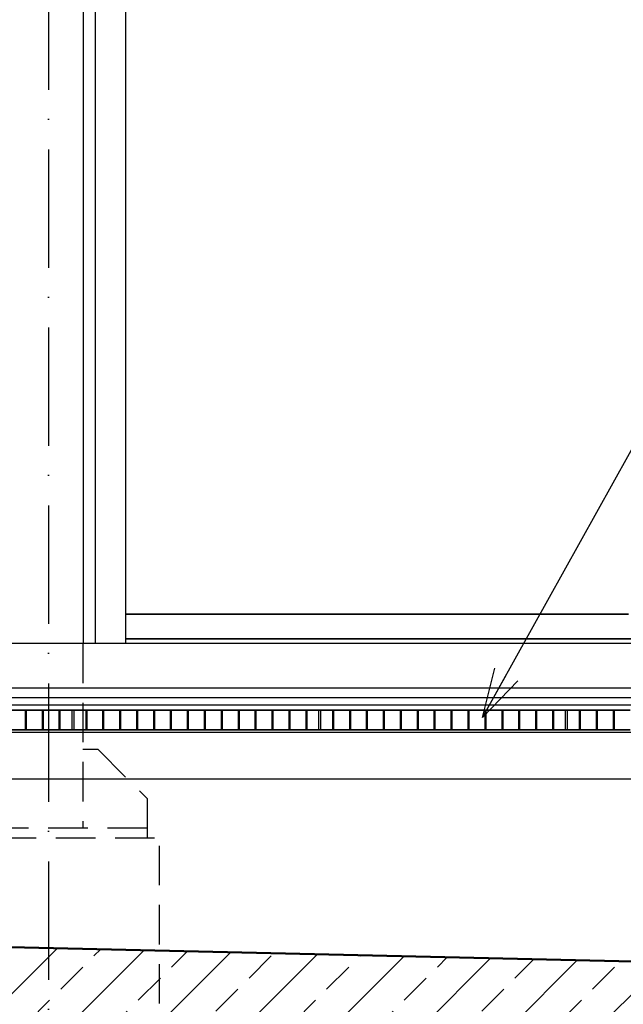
# Model space of a CAD drawing. Extents: x 5703 to 11842, y -4896 to -230.
# Tile 4 of 28: x 6960 to 7083, y -4692 to -4492. Entities that reach past the tile are written whole.
import ezdxf

# ---------------------------------------------------------------- set-up
doc = ezdxf.new("R2010")
doc.units = 0
doc.header["$LTSCALE"] = 2
doc.linetypes.add('ACAD_ISO10W100', pattern=[18, 12, -3, 0, -3])
doc.linetypes.add('JIS_02_2.0', pattern=[3, 2, -1])
for name, color, linetype in [('2D- Siatka Modularna', 81, 'ACAD_ISO10W100'), ('_opis', 7, 'Continuous'), ('Budowlane - Krata Wema', 7, 'Continuous'), ('Budowlane - Opisy', 7, 'Continuous'), ('Budowlane - Wylewka betonowa', 7, 'Continuous'), ('Konstrukcja - Fasada', 7, 'Continuous'), ('Konstrukcja - Płyta - Zbrojenie Rozproszone', 7, 'Continuous'), ('Konstrukcja - slupy myjnia', 7, 'Continuous'), ('Myjnia - podloga', 7, 'Continuous')]:
    doc.layers.add(name, color=color, linetype=linetype)
doc.layers.add('a___przekrojowa___0.5', color=7, linetype='Continuous', lineweight=50)
doc.layers.add('a___widokowa_0.25', color=7, linetype='Continuous', lineweight=25)
doc.styles.get("Standard").update_dxf_attribs({"font": 'arial.ttf'})
doc.dimstyles.new('GENERATED_STYLE__61', dxfattribs={"dimtxt": 0.18, "dimasz": 4.56, "dimexe": 0.18, "dimexo": 0.0625, "dimgap": 0.09, "dimtad": 0, "dimtih": 1, "dimtoh": 1, "dimdec": 4, "dimzin": 0, "dimdsep": 46, "dimtxsty": 'Standard', "dimcen": 0.09, "dimadec": 0, "dimazin": 0, "dimtfac": 1, "dimtdec": 4, "dimtmove": 0, "dimatfit": 3, "dimldrblk": 'ARROWHEAD_3', "dimfxl": 1, "dimtolj": 1, "dimtzin": 0, "dimarcsym": 0})

# ---------------------------------------------------------------- blocks, each defined once
blk = doc.blocks.new('ARROWHEAD_3')
at = {"linetype": 'Continuous'}
blk.add_line((0, 0), (-1, 0), dxfattribs=at)
at = {"linetype": 'Continuous', "flags": 128}
blk.add_lwpolyline([(-1, 0.2679), (0, 0), (-1, -0.2679)], dxfattribs=at)

msp = doc.modelspace()

# ---------------------------------------------------------------- hatches: boundary and pattern name
at = {"layer": '_opis', "transparency": 33554687}
h = msp.add_hatch(dxfattribs=at)
h.set_pattern_fill('ANSI33-Metric', color=256, scale=2)
h.set_pattern_definition([(45, (-14804.122, 9235.199), (-8.980256, 8.980256), []), (45, (-14795.142, 9235.199), (-8.980256, 8.980256), [6.35, -3.175])])
h.paths.add_polyline_path([(6966.0421, -4700.1552), (6966.0421, -4680.3064), (6943.5421, -4679.7862), (6943.5421, -4699.6657)])
h.paths.add_polyline_path([(6988.5421, -4700.6448), (6988.5421, -4680.8266), (6966.0421, -4680.3064), (6966.0421, -4700.1552)])
h.paths.add_polyline_path([(7303.5421, -4688.1093), (6988.5421, -4680.8266), (6988.5421, -4700.6448), (7303.5421, -4707.4983)])
h.paths.add_polyline_path([(7326.0421, -4707.5996), (7326.0421, -4688.6321), (7322.8681, -4688.5561), (7303.5421, -4688.1093), (7303.5421, -4707.4983), (7308.1968, -4707.5996)])
h.paths.add_polyline_path([(7348.5421, -4707.5996), (7348.5421, -4689.1706), (7326.0421, -4688.6321), (7326.0421, -4707.5996)])
h.paths.add_polyline_path([(7484.7787, -4711.4416), (7487.5454, -4691.5996), (7482.9116, -4691.5996), (7450.042, -4691.5996), (7348.5421, -4689.1706), (7348.5421, -4707.5996), (7408.5421, -4707.5996), (7408.5421, -4709.7829)])
h.paths.add_polyline_path([(7512.042, -4711.5996), (7512.042, -4662.3996), (7512.042, -4651.0996), (7512.042, -4650.8996), (7507.042, -4650.9996), (7637.4735, -4650.9996), (7637.4735, -4628.791), (7624.5998, -4629.0485), (7596.0421, -4629.6196), (7531.3817, -4630.9128), (7498.542, -4631.0983), (7498.5421, -4631.1096), (7498.5421, -4636.5996), (7496.542, -4636.5996), (7495.2146, -4636.5996), (7492.042, -4659.3516), (7492.042, -4691.5996), (7487.5454, -4691.5996), (7484.7787, -4711.4416), (7492.042, -4711.5996)])
h.paths.add_polyline_path([(7686.0421, -4643.9902), (7686.0421, -4627.8196), (7637.4735, -4628.791), (7637.4735, -4650.9996), (7680.0326, -4650.9996), (7680.0326, -4649.9996)])
h.paths.add_polyline_path([(7693.0308, -4650.9996), (7693.0314, -4639.9996), (7690.0326, -4639.9996), (7686.0421, -4643.9902), (7686.0421, -4650.9996)])

# ---------------------------------------------------------------- linework, layer by layer
at = {"layer": '2D- Siatka Modularna'}
msp.add_line((6966.0421, -3976.8569), (6966.0421, -4796.4517), dxfattribs=at)
at = {"layer": 'a___przekrojowa___0.5'}
msp.add_line((7322.8681, -4688.5561), (6855.0421, -4677.7401), dxfattribs=at)
at = {"layer": 'a___widokowa_0.25'}
for p, q in [((6973.042, -4215.3481), (6973.042, -4618.5996)), ((7496.542, -4631.1096), (6770.542, -4631.1096)), ((7494.0421, -4636.5996), (6855.042, -4636.5996))]:
    msp.add_line(p, q, dxfattribs=at)
at = {"layer": 'a___widokowa_0.25', "linetype": 'JIS_02_2.0', "ltscale": 2}
for p, q in [((6973.0076, -4618.5996), (6973.0076, -4655.9996)), ((6973.0081, -4639.9996), (6976.0076, -4639.9996)), ((6976.0076, -4639.9996), (6986.0076, -4649.9996)), ((6986.0076, -4649.9996), (6986.0076, -4657.9996)), ((6986.0076, -4655.9996), (6946.0076, -4655.9996)), ((6943.5421, -4657.9996), (6988.5421, -4657.9996)), ((6988.5421, -4727.5996), (6988.5421, -4657.9996))]:
    msp.add_line(p, q, dxfattribs=at)
at = {"layer": 'Budowlane - Krata Wema'}
for p, q in [((6958.147, -4632.0996), (6961.377, -4632.0996)), ((6961.3771, -4632.0996), (6958.1471, -4632.0996)), ((6961.377, -4632.0996), (6961.577, -4632.0996)), ((6961.377, -4636.0996), (6961.377, -4632.0996)), ((6961.3771, -4636.0996), (6961.3771, -4632.0996)), ((6961.5771, -4632.0996), (6961.3771, -4632.0996)), ((6961.577, -4632.0996), (6964.807, -4632.0996)), ((6961.577, -4636.0996), (6961.577, -4632.0996)), ((6964.8071, -4632.0996), (6961.5771, -4632.0996)), ((6961.5771, -4636.0996), (6961.5771, -4632.0996)), ((6964.807, -4632.0996), (6965.007, -4632.0996)), ((6964.807, -4636.0996), (6964.807, -4632.0996)), ((6964.8071, -4636.0996), (6964.8071, -4632.0996)), ((6965.0071, -4632.0996), (6964.8071, -4632.0996)), ((6965.007, -4632.0996), (6968.237, -4632.0996)), ((6965.007, -4636.0996), (6965.007, -4632.0996)), ((6968.2371, -4632.0996), (6965.0071, -4632.0996)), ((6965.0071, -4636.0996), (6965.0071, -4632.0996)), ((6968.237, -4632.0996), (6968.437, -4632.0996)), ((6968.237, -4636.0996), (6968.237, -4632.0996)), ((6968.2371, -4636.0996), (6968.2371, -4632.0996)), ((6968.4371, -4632.0996), (6968.2371, -4632.0996)), ((6968.437, -4632.0996), (6970.842, -4632.0996)), ((6968.437, -4636.0996), (6968.437, -4632.0996)), ((6970.8421, -4632.0996), (6968.4371, -4632.0996)), ((6968.4371, -4636.0996), (6968.4371, -4632.0996)), ((6970.842, -4632.0996), (6971.042, -4632.0996)), ((6970.842, -4636.0996), (6970.842, -4632.0996)), ((6970.8421, -4636.0996), (6970.8421, -4632.0996)), ((6971.0421, -4632.0996), (6970.8421, -4632.0996)), ((6971.042, -4632.0996), (6971.242, -4632.0996)), ((6971.2421, -4632.0996), (6971.0421, -4632.0996)), ((6971.242, -4632.0996), (6973.647, -4632.0996)), ((6971.242, -4636.0996), (6971.242, -4632.0996)), ((6973.6471, -4632.0996), (6971.2421, -4632.0996)), ((6971.2421, -4636.0996), (6971.2421, -4632.0996)), ((6973.647, -4632.0996), (6973.847, -4632.0996)), ((6973.647, -4636.0996), (6973.647, -4632.0996)), ((6973.6471, -4636.0996), (6973.6471, -4632.0996)), ((6973.8471, -4632.0996), (6973.6471, -4632.0996)), ((6973.847, -4632.0996), (6977.077, -4632.0996)), ((6973.847, -4636.0996), (6973.847, -4632.0996)), ((6977.0771, -4632.0996), (6973.8471, -4632.0996)), ((6973.8471, -4636.0996), (6973.8471, -4632.0996)), ((6977.077, -4632.0996), (6977.277, -4632.0996)), ((6977.077, -4636.0996), (6977.077, -4632.0996)), ((6977.0771, -4636.0996), (6977.0771, -4632.0996)), ((6977.2771, -4632.0996), (6977.0771, -4632.0996)), ((6977.277, -4632.0996), (6980.507, -4632.0996)), ((6977.277, -4636.0996), (6977.277, -4632.0996)), ((6980.5071, -4632.0996), (6977.2771, -4632.0996)), ((6977.2771, -4636.0996), (6977.2771, -4632.0996)), ((6980.507, -4632.0996), (6980.707, -4632.0996)), ((6980.507, -4636.0996), (6980.507, -4632.0996)), ((6980.5071, -4636.0996), (6980.5071, -4632.0996)), ((6980.7071, -4632.0996), (6980.5071, -4632.0996)), ((6980.707, -4632.0996), (6983.937, -4632.0996)), ((6980.707, -4636.0996), (6980.707, -4632.0996)), ((6983.9371, -4632.0996), (6980.7071, -4632.0996)), ((6980.7071, -4636.0996), (6980.7071, -4632.0996)), ((6983.937, -4632.0996), (6984.137, -4632.0996)), ((6983.937, -4636.0996), (6983.937, -4632.0996)), ((6983.9371, -4636.0996), (6983.9371, -4632.0996)), ((6984.1371, -4632.0996), (6983.9371, -4632.0996)), ((6984.137, -4632.0996), (6987.367, -4632.0996)), ((6984.137, -4636.0996), (6984.137, -4632.0996)), ((6987.3671, -4632.0996), (6984.1371, -4632.0996)), ((6984.1371, -4636.0996), (6984.1371, -4632.0996)), ((6987.367, -4632.0996), (6987.567, -4632.0996)), ((6987.367, -4636.0996), (6987.367, -4632.0996)), ((6987.3671, -4636.0996), (6987.3671, -4632.0996)), ((6987.5671, -4632.0996), (6987.3671, -4632.0996)), ((6987.567, -4632.0996), (6990.797, -4632.0996)), ((6987.567, -4636.0996), (6987.567, -4632.0996)), ((6990.7971, -4632.0996), (6987.5671, -4632.0996)), ((6987.5671, -4636.0996), (6987.5671, -4632.0996)), ((6990.797, -4632.0996), (6990.997, -4632.0996)), ((6990.797, -4636.0996), (6990.797, -4632.0996)), ((6990.7971, -4636.0996), (6990.7971, -4632.0996)), ((6990.9971, -4632.0996), (6990.7971, -4632.0996)), ((6990.997, -4632.0996), (6994.227, -4632.0996)), ((6990.997, -4636.0996), (6990.997, -4632.0996)), ((6994.2271, -4632.0996), (6990.9971, -4632.0996)), ((6990.9971, -4636.0996), (6990.9971, -4632.0996)), ((6994.227, -4632.0996), (6994.427, -4632.0996)), ((6994.227, -4636.0996), (6994.227, -4632.0996)), ((6994.2271, -4636.0996), (6994.2271, -4632.0996)), ((6994.4271, -4632.0996), (6994.2271, -4632.0996)), ((6994.427, -4632.0996), (6997.657, -4632.0996)), ((6994.427, -4636.0996), (6994.427, -4632.0996)), ((6997.6571, -4632.0996), (6994.4271, -4632.0996)), ((6994.4271, -4636.0996), (6994.4271, -4632.0996)), ((6997.657, -4632.0996), (6997.857, -4632.0996)), ((6997.657, -4636.0996), (6997.657, -4632.0996)), ((6997.6571, -4636.0996), (6997.6571, -4632.0996)), ((6997.8571, -4632.0996), (6997.6571, -4632.0996)), ((6997.857, -4632.0996), (7001.087, -4632.0996)), ((6997.857, -4636.0996), (6997.857, -4632.0996)), ((7001.0871, -4632.0996), (6997.8571, -4632.0996)), ((6997.8571, -4636.0996), (6997.8571, -4632.0996)), ((7001.087, -4632.0996), (7001.287, -4632.0996)), ((7001.087, -4636.0996), (7001.087, -4632.0996)), ((7001.0871, -4636.0996), (7001.0871, -4632.0996)), ((7001.2871, -4632.0996), (7001.0871, -4632.0996)), ((7001.287, -4632.0996), (7004.517, -4632.0996)), ((7001.287, -4636.0996), (7001.287, -4632.0996)), ((7004.5171, -4632.0996), (7001.2871, -4632.0996)), ((7001.2871, -4636.0996), (7001.2871, -4632.0996)), ((7004.517, -4632.0996), (7004.717, -4632.0996)), ((7004.517, -4636.0996), (7004.517, -4632.0996)), ((7004.5171, -4636.0996), (7004.5171, -4632.0996)), ((7004.7171, -4632.0996), (7004.5171, -4632.0996)), ((7004.717, -4632.0996), (7007.947, -4632.0996)), ((7004.717, -4636.0996), (7004.717, -4632.0996)), ((7007.9471, -4632.0996), (7004.7171, -4632.0996)), ((7004.7171, -4636.0996), (7004.7171, -4632.0996)), ((7007.947, -4632.0996), (7008.147, -4632.0996)), ((7007.947, -4636.0996), (7007.947, -4632.0996)), ((7007.9471, -4636.0996), (7007.9471, -4632.0996)), ((7008.1471, -4632.0996), (7007.9471, -4632.0996)), ((7008.147, -4632.0996), (7011.377, -4632.0996)), ((7008.147, -4636.0996), (7008.147, -4632.0996)), ((7011.3771, -4632.0996), (7008.1471, -4632.0996)), ((7008.1471, -4636.0996), (7008.1471, -4632.0996)), ((7011.377, -4632.0996), (7011.577, -4632.0996)), ((7011.377, -4636.0996), (7011.377, -4632.0996)), ((7011.3771, -4636.0996), (7011.3771, -4632.0996)), ((7011.5771, -4632.0996), (7011.3771, -4632.0996)), ((7011.577, -4632.0996), (7014.807, -4632.0996)), ((7011.577, -4636.0996), (7011.577, -4632.0996)), ((7014.8071, -4632.0996), (7011.5771, -4632.0996)), ((7011.5771, -4636.0996), (7011.5771, -4632.0996)), ((7014.807, -4632.0996), (7015.007, -4632.0996)), ((7014.807, -4636.0996), (7014.807, -4632.0996)), ((7014.8071, -4636.0996), (7014.8071, -4632.0996)), ((7015.0071, -4632.0996), (7014.8071, -4632.0996)), ((7015.007, -4632.0996), (7018.237, -4632.0996)), ((7015.007, -4636.0996), (7015.007, -4632.0996)), ((7018.2371, -4632.0996), (7015.0071, -4632.0996)), ((7015.0071, -4636.0996), (7015.0071, -4632.0996)), ((7018.237, -4632.0996), (7018.437, -4632.0996)), ((7018.237, -4636.0996), (7018.237, -4632.0996)), ((7018.2371, -4636.0996), (7018.2371, -4632.0996)), ((7018.4371, -4632.0996), (7018.2371, -4632.0996)), ((7018.437, -4632.0996), (7020.842, -4632.0996)), ((7018.437, -4636.0996), (7018.437, -4632.0996)), ((7020.8421, -4632.0996), (7018.4371, -4632.0996)), ((7018.4371, -4636.0996), (7018.4371, -4632.0996)), ((7020.842, -4632.0996), (7021.042, -4632.0996)), ((7020.842, -4636.0996), (7020.842, -4632.0996)), ((7020.8421, -4636.0996), (7020.8421, -4632.0996)), ((7021.0421, -4632.0996), (7020.8421, -4632.0996)), ((7021.042, -4632.0996), (7021.242, -4632.0996)), ((7021.2421, -4632.0996), (7021.0421, -4632.0996)), ((7021.242, -4632.0996), (7023.647, -4632.0996)), ((7021.242, -4636.0996), (7021.242, -4632.0996)), ((7023.6471, -4632.0996), (7021.2421, -4632.0996)), ((7021.2421, -4636.0996), (7021.2421, -4632.0996)), ((7023.647, -4632.0996), (7023.847, -4632.0996)), ((7023.647, -4636.0996), (7023.647, -4632.0996)), ((7023.6471, -4636.0996), (7023.6471, -4632.0996)), ((7023.8471, -4632.0996), (7023.6471, -4632.0996)), ((7023.847, -4632.0996), (7027.077, -4632.0996)), ((7023.847, -4636.0996), (7023.847, -4632.0996)), ((7027.0771, -4632.0996), (7023.8471, -4632.0996)), ((7023.8471, -4636.0996), (7023.8471, -4632.0996)), ((7027.077, -4632.0996), (7027.277, -4632.0996)), ((7027.077, -4636.0996), (7027.077, -4632.0996)), ((7027.0771, -4636.0996), (7027.0771, -4632.0996)), ((7027.2771, -4632.0996), (7027.0771, -4632.0996)), ((7027.277, -4632.0996), (7030.507, -4632.0996)), ((7027.277, -4636.0996), (7027.277, -4632.0996)), ((7030.5071, -4632.0996), (7027.2771, -4632.0996)), ((7027.2771, -4636.0996), (7027.2771, -4632.0996)), ((7030.507, -4632.0996), (7030.707, -4632.0996)), ((7030.507, -4636.0996), (7030.507, -4632.0996)), ((7030.5071, -4636.0996), (7030.5071, -4632.0996)), ((7030.7071, -4632.0996), (7030.5071, -4632.0996)), ((7030.707, -4632.0996), (7033.937, -4632.0996)), ((7030.707, -4636.0996), (7030.707, -4632.0996)), ((7033.9371, -4632.0996), (7030.7071, -4632.0996)), ((7030.7071, -4636.0996), (7030.7071, -4632.0996)), ((7033.937, -4632.0996), (7034.137, -4632.0996)), ((7033.937, -4636.0996), (7033.937, -4632.0996)), ((7033.9371, -4636.0996), (7033.9371, -4632.0996)), ((7034.1371, -4632.0996), (7033.9371, -4632.0996)), ((7034.137, -4632.0996), (7037.367, -4632.0996)), ((7034.137, -4636.0996), (7034.137, -4632.0996)), ((7037.3671, -4632.0996), (7034.1371, -4632.0996)), ((7034.1371, -4636.0996), (7034.1371, -4632.0996)), ((7037.367, -4632.0996), (7037.567, -4632.0996)), ((7037.367, -4636.0996), (7037.367, -4632.0996)), ((7037.3671, -4636.0996), (7037.3671, -4632.0996)), ((7037.5671, -4632.0996), (7037.3671, -4632.0996)), ((7037.567, -4632.0996), (7040.797, -4632.0996)), ((7037.567, -4636.0996), (7037.567, -4632.0996)), ((7040.7971, -4632.0996), (7037.5671, -4632.0996)), ((7037.5671, -4636.0996), (7037.5671, -4632.0996)), ((7040.797, -4632.0996), (7040.997, -4632.0996)), ((7040.797, -4636.0996), (7040.797, -4632.0996)), ((7040.7971, -4636.0996), (7040.7971, -4632.0996)), ((7040.9971, -4632.0996), (7040.7971, -4632.0996)), ((7040.997, -4632.0996), (7044.227, -4632.0996)), ((7040.997, -4636.0996), (7040.997, -4632.0996)), ((7044.2271, -4632.0996), (7040.9971, -4632.0996)), ((7040.9971, -4636.0996), (7040.9971, -4632.0996)), ((7044.227, -4632.0996), (7044.427, -4632.0996)), ((7044.227, -4636.0996), (7044.227, -4632.0996)), ((7044.2271, -4636.0996), (7044.2271, -4632.0996)), ((7044.4271, -4632.0996), (7044.2271, -4632.0996)), ((7044.427, -4632.0996), (7047.657, -4632.0996)), ((7044.427, -4636.0996), (7044.427, -4632.0996)), ((7047.6571, -4632.0996), (7044.4271, -4632.0996)), ((7044.4271, -4636.0996), (7044.4271, -4632.0996)), ((7047.657, -4632.0996), (7047.857, -4632.0996)), ((7047.657, -4636.0996), (7047.657, -4632.0996)), ((7047.6571, -4636.0996), (7047.6571, -4632.0996)), ((7047.8571, -4632.0996), (7047.6571, -4632.0996)), ((7047.857, -4632.0996), (7051.087, -4632.0996)), ((7047.857, -4636.0996), (7047.857, -4632.0996)), ((7051.0871, -4632.0996), (7047.8571, -4632.0996)), ((7047.8571, -4636.0996), (7047.8571, -4632.0996)), ((7051.087, -4632.0996), (7051.287, -4632.0996)), ((7051.087, -4636.0996), (7051.087, -4632.0996)), ((7051.0871, -4636.0996), (7051.0871, -4632.0996)), ((7051.2871, -4632.0996), (7051.0871, -4632.0996)), ((7051.287, -4632.0996), (7054.517, -4632.0996)), ((7051.287, -4636.0996), (7051.287, -4632.0996)), ((7054.5171, -4632.0996), (7051.2871, -4632.0996)), ((7051.2871, -4636.0996), (7051.2871, -4632.0996)), ((7054.517, -4632.0996), (7054.717, -4632.0996)), ((7054.517, -4636.0996), (7054.517, -4632.0996)), ((7054.5171, -4636.0996), (7054.5171, -4632.0996)), ((7054.7171, -4632.0996), (7054.5171, -4632.0996)), ((7054.717, -4632.0996), (7057.947, -4632.0996)), ((7054.717, -4636.0996), (7054.717, -4632.0996)), ((7057.9471, -4632.0996), (7054.7171, -4632.0996)), ((7054.7171, -4636.0996), (7054.7171, -4632.0996)), ((7057.947, -4632.0996), (7058.147, -4632.0996)), ((7057.947, -4636.0996), (7057.947, -4632.0996)), ((7057.9471, -4636.0996), (7057.9471, -4632.0996)), ((7058.1471, -4632.0996), (7057.9471, -4632.0996)), ((7058.147, -4632.0996), (7061.377, -4632.0996)), ((7058.147, -4636.0996), (7058.147, -4632.0996)), ((7061.3771, -4632.0996), (7058.1471, -4632.0996)), ((7058.1471, -4636.0996), (7058.1471, -4632.0996)), ((7061.377, -4632.0996), (7061.577, -4632.0996)), ((7061.377, -4636.0996), (7061.377, -4632.0996)), ((7061.3771, -4636.0996), (7061.3771, -4632.0996)), ((7061.5771, -4632.0996), (7061.3771, -4632.0996)), ((7061.577, -4632.0996), (7064.807, -4632.0996)), ((7061.577, -4636.0996), (7061.577, -4632.0996)), ((7064.8071, -4632.0996), (7061.5771, -4632.0996)), ((7061.5771, -4636.0996), (7061.5771, -4632.0996)), ((7064.807, -4632.0996), (7065.007, -4632.0996)), ((7064.807, -4636.0996), (7064.807, -4632.0996)), ((7064.8071, -4636.0996), (7064.8071, -4632.0996)), ((7065.0071, -4632.0996), (7064.8071, -4632.0996)), ((7065.007, -4632.0996), (7068.237, -4632.0996)), ((7065.007, -4636.0996), (7065.007, -4632.0996)), ((7068.2371, -4632.0996), (7065.0071, -4632.0996)), ((7065.0071, -4636.0996), (7065.0071, -4632.0996)), ((7068.237, -4632.0996), (7068.437, -4632.0996)), ((7068.237, -4636.0996), (7068.237, -4632.0996)), ((7068.2371, -4636.0996), (7068.2371, -4632.0996)), ((7068.4371, -4632.0996), (7068.2371, -4632.0996)), ((7068.437, -4632.0996), (7070.842, -4632.0996)), ((7068.437, -4636.0996), (7068.437, -4632.0996)), ((7070.8421, -4632.0996), (7068.4371, -4632.0996)), ((7068.4371, -4636.0996), (7068.4371, -4632.0996)), ((7070.842, -4632.0996), (7071.042, -4632.0996)), ((7070.842, -4636.0996), (7070.842, -4632.0996)), ((7070.8421, -4636.0996), (7070.8421, -4632.0996)), ((7071.0421, -4632.0996), (7070.8421, -4632.0996)), ((7071.042, -4632.0996), (7071.242, -4632.0996)), ((7071.2421, -4632.0996), (7071.0421, -4632.0996)), ((7071.242, -4632.0996), (7073.647, -4632.0996)), ((7071.242, -4636.0996), (7071.242, -4632.0996)), ((7073.6471, -4632.0996), (7071.2421, -4632.0996)), ((7071.2421, -4636.0996), (7071.2421, -4632.0996)), ((7073.647, -4632.0996), (7073.847, -4632.0996)), ((7073.647, -4636.0996), (7073.647, -4632.0996)), ((7073.6471, -4636.0996), (7073.6471, -4632.0996)), ((7073.8471, -4632.0996), (7073.6471, -4632.0996)), ((7073.847, -4632.0996), (7077.077, -4632.0996)), ((7073.847, -4636.0996), (7073.847, -4632.0996)), ((7077.0771, -4632.0996), (7073.8471, -4632.0996)), ((7073.8471, -4636.0996), (7073.8471, -4632.0996)), ((7077.077, -4632.0996), (7077.277, -4632.0996)), ((7077.077, -4636.0996), (7077.077, -4632.0996)), ((7077.0771, -4636.0996), (7077.0771, -4632.0996)), ((7077.2771, -4632.0996), (7077.0771, -4632.0996)), ((7077.277, -4632.0996), (7080.507, -4632.0996)), ((7077.277, -4636.0996), (7077.277, -4632.0996)), ((7080.5071, -4632.0996), (7077.2771, -4632.0996)), ((7077.2771, -4636.0996), (7077.2771, -4632.0996)), ((7080.507, -4632.0996), (7080.707, -4632.0996)), ((7080.507, -4636.0996), (7080.507, -4632.0996)), ((7080.5071, -4636.0996), (7080.5071, -4632.0996)), ((7080.7071, -4632.0996), (7080.5071, -4632.0996)), ((7080.707, -4632.0996), (7083.937, -4632.0996)), ((7080.707, -4636.0996), (7080.707, -4632.0996)), ((7083.9371, -4632.0996), (7080.7071, -4632.0996)), ((7080.7071, -4636.0996), (7080.7071, -4632.0996)), ((6958.147, -4636.0996), (6961.377, -4636.0996)), ((6961.3771, -4636.0996), (6958.1471, -4636.0996)), ((6961.377, -4636.0996), (6961.577, -4636.0996)), ((6961.5771, -4636.0996), (6961.3771, -4636.0996)), ((6961.577, -4636.0996), (6964.807, -4636.0996)), ((6964.8071, -4636.0996), (6961.5771, -4636.0996)), ((6964.807, -4636.0996), (6965.007, -4636.0996)), ((6965.0071, -4636.0996), (6964.8071, -4636.0996)), ((6965.007, -4636.0996), (6968.237, -4636.0996)), ((6968.2371, -4636.0996), (6965.0071, -4636.0996)), ((6968.237, -4636.0996), (6968.437, -4636.0996)), ((6968.4371, -4636.0996), (6968.2371, -4636.0996)), ((6968.437, -4636.0996), (6970.842, -4636.0996)), ((6970.8421, -4636.0996), (6968.4371, -4636.0996)), ((6970.842, -4636.0996), (6971.042, -4636.0996)), ((6971.0421, -4636.0996), (6970.8421, -4636.0996)), ((6971.042, -4636.0996), (6971.242, -4636.0996)), ((6971.2421, -4636.0996), (6971.0421, -4636.0996)), ((6971.242, -4636.0996), (6973.647, -4636.0996)), ((6973.6471, -4636.0996), (6971.2421, -4636.0996)), ((6973.647, -4636.0996), (6973.847, -4636.0996)), ((6973.8471, -4636.0996), (6973.6471, -4636.0996)), ((6973.847, -4636.0996), (6977.077, -4636.0996)), ((6977.0771, -4636.0996), (6973.8471, -4636.0996)), ((6977.077, -4636.0996), (6977.277, -4636.0996)), ((6977.2771, -4636.0996), (6977.0771, -4636.0996)), ((6977.277, -4636.0996), (6980.507, -4636.0996)), ((6980.5071, -4636.0996), (6977.2771, -4636.0996)), ((6980.507, -4636.0996), (6980.707, -4636.0996)), ((6980.7071, -4636.0996), (6980.5071, -4636.0996)), ((6980.707, -4636.0996), (6983.937, -4636.0996)), ((6983.9371, -4636.0996), (6980.7071, -4636.0996)), ((6983.937, -4636.0996), (6984.137, -4636.0996)), ((6984.1371, -4636.0996), (6983.9371, -4636.0996)), ((6984.137, -4636.0996), (6987.367, -4636.0996)), ((6987.3671, -4636.0996), (6984.1371, -4636.0996)), ((6987.367, -4636.0996), (6987.567, -4636.0996)), ((6987.5671, -4636.0996), (6987.3671, -4636.0996)), ((6987.567, -4636.0996), (6990.797, -4636.0996)), ((6990.7971, -4636.0996), (6987.5671, -4636.0996)), ((6990.797, -4636.0996), (6990.997, -4636.0996)), ((6990.9971, -4636.0996), (6990.7971, -4636.0996)), ((6990.997, -4636.0996), (6994.227, -4636.0996)), ((6994.2271, -4636.0996), (6990.9971, -4636.0996)), ((6994.227, -4636.0996), (6994.427, -4636.0996)), ((6994.4271, -4636.0996), (6994.2271, -4636.0996)), ((6994.427, -4636.0996), (6997.657, -4636.0996)), ((6997.6571, -4636.0996), (6994.4271, -4636.0996)), ((6997.657, -4636.0996), (6997.857, -4636.0996)), ((6997.8571, -4636.0996), (6997.6571, -4636.0996)), ((6997.857, -4636.0996), (7001.087, -4636.0996)), ((7001.0871, -4636.0996), (6997.8571, -4636.0996)), ((7001.087, -4636.0996), (7001.287, -4636.0996)), ((7001.2871, -4636.0996), (7001.0871, -4636.0996)), ((7001.287, -4636.0996), (7004.517, -4636.0996)), ((7004.5171, -4636.0996), (7001.2871, -4636.0996)), ((7004.517, -4636.0996), (7004.717, -4636.0996)), ((7004.7171, -4636.0996), (7004.5171, -4636.0996)), ((7004.717, -4636.0996), (7007.947, -4636.0996)), ((7007.9471, -4636.0996), (7004.7171, -4636.0996)), ((7007.947, -4636.0996), (7008.147, -4636.0996)), ((7008.1471, -4636.0996), (7007.9471, -4636.0996)), ((7008.147, -4636.0996), (7011.377, -4636.0996)), ((7011.3771, -4636.0996), (7008.1471, -4636.0996)), ((7011.377, -4636.0996), (7011.577, -4636.0996)), ((7011.5771, -4636.0996), (7011.3771, -4636.0996)), ((7011.577, -4636.0996), (7014.807, -4636.0996)), ((7014.8071, -4636.0996), (7011.5771, -4636.0996)), ((7014.807, -4636.0996), (7015.007, -4636.0996)), ((7015.0071, -4636.0996), (7014.8071, -4636.0996)), ((7015.007, -4636.0996), (7018.237, -4636.0996)), ((7018.2371, -4636.0996), (7015.0071, -4636.0996)), ((7018.237, -4636.0996), (7018.437, -4636.0996)), ((7018.4371, -4636.0996), (7018.2371, -4636.0996)), ((7018.437, -4636.0996), (7020.842, -4636.0996)), ((7020.8421, -4636.0996), (7018.4371, -4636.0996)), ((7020.842, -4636.0996), (7021.042, -4636.0996)), ((7021.0421, -4636.0996), (7020.8421, -4636.0996)), ((7021.042, -4636.0996), (7021.242, -4636.0996)), ((7021.2421, -4636.0996), (7021.0421, -4636.0996)), ((7021.242, -4636.0996), (7023.647, -4636.0996)), ((7023.6471, -4636.0996), (7021.2421, -4636.0996)), ((7023.647, -4636.0996), (7023.847, -4636.0996)), ((7023.8471, -4636.0996), (7023.6471, -4636.0996)), ((7023.847, -4636.0996), (7027.077, -4636.0996)), ((7027.0771, -4636.0996), (7023.8471, -4636.0996)), ((7027.077, -4636.0996), (7027.277, -4636.0996)), ((7027.2771, -4636.0996), (7027.0771, -4636.0996)), ((7027.277, -4636.0996), (7030.507, -4636.0996)), ((7030.5071, -4636.0996), (7027.2771, -4636.0996)), ((7030.507, -4636.0996), (7030.707, -4636.0996)), ((7030.7071, -4636.0996), (7030.5071, -4636.0996)), ((7030.707, -4636.0996), (7033.937, -4636.0996)), ((7033.9371, -4636.0996), (7030.7071, -4636.0996)), ((7033.937, -4636.0996), (7034.137, -4636.0996)), ((7034.1371, -4636.0996), (7033.9371, -4636.0996)), ((7034.137, -4636.0996), (7037.367, -4636.0996)), ((7037.3671, -4636.0996), (7034.1371, -4636.0996)), ((7037.367, -4636.0996), (7037.567, -4636.0996)), ((7037.5671, -4636.0996), (7037.3671, -4636.0996)), ((7037.567, -4636.0996), (7040.797, -4636.0996)), ((7040.7971, -4636.0996), (7037.5671, -4636.0996)), ((7040.797, -4636.0996), (7040.997, -4636.0996)), ((7040.9971, -4636.0996), (7040.7971, -4636.0996)), ((7040.997, -4636.0996), (7044.227, -4636.0996)), ((7044.2271, -4636.0996), (7040.9971, -4636.0996)), ((7044.227, -4636.0996), (7044.427, -4636.0996)), ((7044.4271, -4636.0996), (7044.2271, -4636.0996)), ((7044.427, -4636.0996), (7047.657, -4636.0996)), ((7047.6571, -4636.0996), (7044.4271, -4636.0996)), ((7047.657, -4636.0996), (7047.857, -4636.0996)), ((7047.8571, -4636.0996), (7047.6571, -4636.0996)), ((7047.857, -4636.0996), (7051.087, -4636.0996)), ((7051.0871, -4636.0996), (7047.8571, -4636.0996)), ((7051.087, -4636.0996), (7051.287, -4636.0996)), ((7051.2871, -4636.0996), (7051.0871, -4636.0996)), ((7051.287, -4636.0996), (7054.517, -4636.0996)), ((7054.5171, -4636.0996), (7051.2871, -4636.0996)), ((7054.517, -4636.0996), (7054.717, -4636.0996)), ((7054.7171, -4636.0996), (7054.5171, -4636.0996)), ((7054.717, -4636.0996), (7057.947, -4636.0996)), ((7057.9471, -4636.0996), (7054.7171, -4636.0996)), ((7057.947, -4636.0996), (7058.147, -4636.0996)), ((7058.1471, -4636.0996), (7057.9471, -4636.0996)), ((7058.147, -4636.0996), (7061.377, -4636.0996)), ((7061.3771, -4636.0996), (7058.1471, -4636.0996)), ((7061.377, -4636.0996), (7061.577, -4636.0996)), ((7061.5771, -4636.0996), (7061.3771, -4636.0996)), ((7061.577, -4636.0996), (7064.807, -4636.0996)), ((7064.8071, -4636.0996), (7061.5771, -4636.0996)), ((7064.807, -4636.0996), (7065.007, -4636.0996)), ((7065.0071, -4636.0996), (7064.8071, -4636.0996)), ((7065.007, -4636.0996), (7068.237, -4636.0996)), ((7068.2371, -4636.0996), (7065.0071, -4636.0996)), ((7068.237, -4636.0996), (7068.437, -4636.0996)), ((7068.4371, -4636.0996), (7068.2371, -4636.0996)), ((7068.437, -4636.0996), (7070.842, -4636.0996)), ((7070.8421, -4636.0996), (7068.4371, -4636.0996)), ((7070.842, -4636.0996), (7071.042, -4636.0996)), ((7071.0421, -4636.0996), (7070.8421, -4636.0996)), ((7071.042, -4636.0996), (7071.242, -4636.0996)), ((7071.2421, -4636.0996), (7071.0421, -4636.0996)), ((7071.242, -4636.0996), (7073.647, -4636.0996)), ((7073.6471, -4636.0996), (7071.2421, -4636.0996)), ((7073.647, -4636.0996), (7073.847, -4636.0996)), ((7073.8471, -4636.0996), (7073.6471, -4636.0996)), ((7073.847, -4636.0996), (7077.077, -4636.0996)), ((7077.0771, -4636.0996), (7073.8471, -4636.0996)), ((7077.077, -4636.0996), (7077.277, -4636.0996)), ((7077.2771, -4636.0996), (7077.0771, -4636.0996)), ((7077.277, -4636.0996), (7080.507, -4636.0996)), ((7080.5071, -4636.0996), (7077.2771, -4636.0996)), ((7080.507, -4636.0996), (7080.707, -4636.0996)), ((7080.7071, -4636.0996), (7080.5071, -4636.0996)), ((7080.707, -4636.0996), (7083.937, -4636.0996)), ((7083.9371, -4636.0996), (7080.7071, -4636.0996))]:
    msp.add_line(p, q, dxfattribs=at)
at = {"layer": 'Budowlane - Wylewka betonowa'}
msp.add_line((7689.0421, -4618.5996), (6590.0421, -4618.5996), dxfattribs=at)
at = {"layer": 'Konstrukcja - Fasada'}
for p, q in [((7083.542, -4612.5996), (6981.727, -4612.5996)), ((6981.7271, -4612.5996), (7083.542, -4612.5996)), ((7086.042, -4617.5996), (6981.727, -4617.5996)), ((6981.7271, -4617.5996), (7086.042, -4617.5996))]:
    msp.add_line(p, q, dxfattribs=at)
at = {"layer": 'Konstrukcja - Płyta - Zbrojenie Rozproszone'}
for p, q in [((7689.0421, -4627.5996), (6598.0421, -4627.5996)), ((7596.0421, -4629.6196), (6696.0421, -4629.6196)), ((6855.042, -4645.9996), (7492.042, -4645.9996))]:
    msp.add_line(p, q, dxfattribs=at)
at = {"layer": 'Konstrukcja - slupy myjnia'}
for p, q in [((6975.5799, -4618.5996), (6975.5799, -4294.7996)), ((6981.7271, -4618.5996), (6981.7271, -4294.7996))]:
    msp.add_line(p, q, dxfattribs=at)
at = {"layer": 'Myjnia - podloga'}
msp.add_line((7596.0421, -4629.5996), (6696.0421, -4629.5996), dxfattribs=at)

# ---------------------------------------------------------------- leaders
at = {"layer": 'Budowlane - Opisy'}
msp.add_leader([(7053.9734, -4633.5851), (7100.6118, -4549.6772), (7115.1194, -4549.8772)], dimstyle='GENERATED_STYLE__61', override={"dimasz": 10}, dxfattribs=at)

doc.saveas('drawing.dxf')
